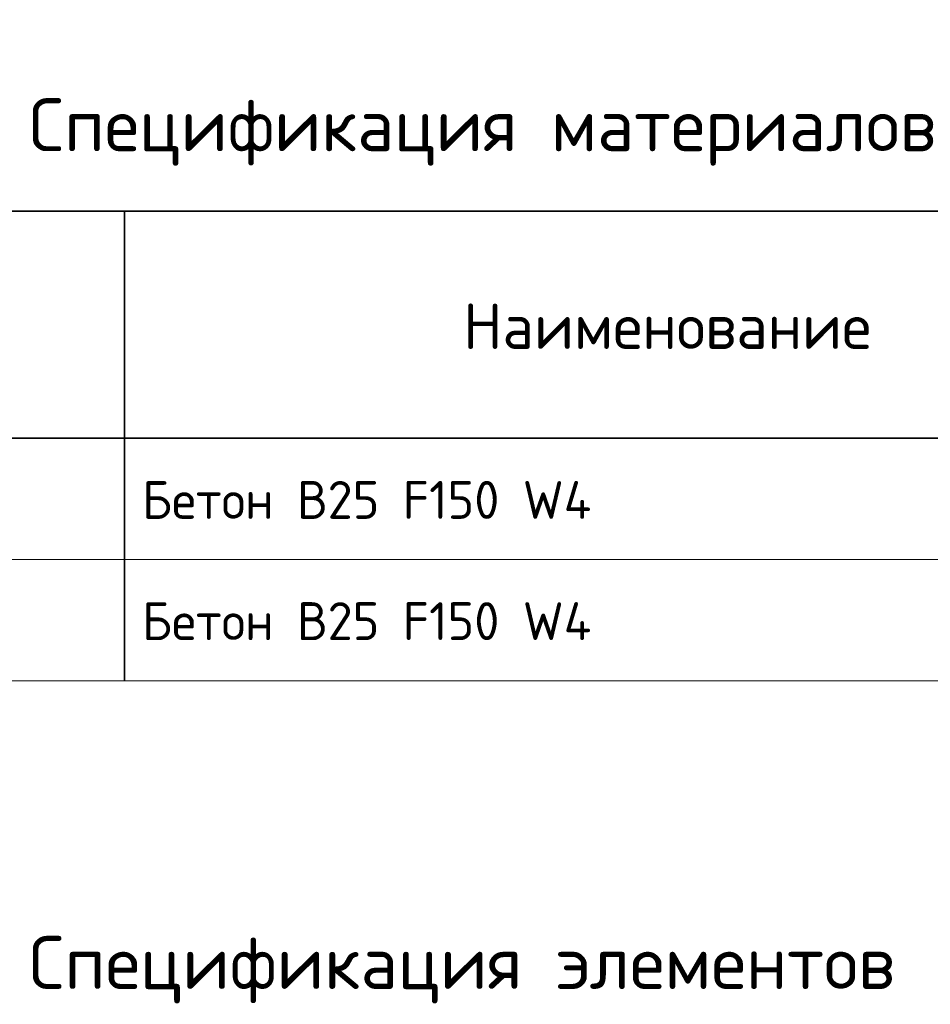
# Model space of a CAD drawing. Header units: metres. Extents: x -38 to 89, y -15 to 21.
# Tile 128 of 129: x 77.02 to 83.03, y 11.06 to 17.56. Entities that reach past the tile are written whole.
import ezdxf

# ---------------------------------------------------------------- set-up
doc = ezdxf.new("R2010")
doc.units = ezdxf.units.M
doc.styles.add('ISOCPEUR', font='txt')

msp = doc.modelspace()

# ---------------------------------------------------------------- linework, layer by layer
at = {"color": 7, "linetype": 'Continuous', "lineweight": 35, "transparency": 33554687}
for p, q in [((70.2106, 16.2922), (88.7106, 16.2922)), ((70.2106, 16.2922), (88.7106, 16.2922)), ((77.7106, 16.2922), (77.7106, 14.7922)), ((77.7106, 16.2922), (77.7106, 14.7922)), ((88.7106, 14.7922), (70.2106, 14.7922)), ((88.7106, 14.7922), (70.2106, 14.7922)), ((77.7106, 14.7922), (77.7106, 13.9922)), ((77.7106, 14.7922), (77.7106, 13.9922)), ((77.7106, 13.9922), (77.7106, 13.1922)), ((77.7106, 13.9922), (77.7106, 13.1922))]:
    msp.add_line(p, q, dxfattribs=at)
at = {"color": 7, "linetype": 'Continuous', "lineweight": 13, "transparency": 33554687}
for p, q in [((70.2106, 13.9922), (88.7106, 13.9922)), ((70.2106, 13.9922), (88.7106, 13.9922)), ((70.2106, 13.1922), (88.7106, 13.1922)), ((70.2106, 13.1922), (88.7106, 13.1922))]:
    msp.add_line(p, q, dxfattribs=at)

# ---------------------------------------------------------------- texts
at = {"color": 7, "linetype": 'Continuous', "lineweight": 35, "transparency": 33554687, "attachment_point": 7, "style": 'ISOCPEUR'}
for s, insert, char_height, width in [('\\W0.99;Спецификация материалов', (77.0806, 16.5922), 0.35, 6.11929), ('\\W0.99;Спецификация материалов', (77.0806, 16.5922), 0.35, 6.11929), ('\\W0.98;Наименование', (79.9473, 15.3823), 0.3, 2.784787), ('\\W0.98;Наименование', (79.9473, 15.3823), 0.3, 2.784787), ('\\A1;{\\fISOCPEUR|i0|b0;\\H0.350000;\\W1.000000;\\C7;Спецификация элементов}\\P', (77.0806, 11.0622), 0.35, 5.807853), ('\\A1;{\\fISOCPEUR|i0|b0;\\H0.350000;\\W1.000000;\\C7;Спецификация элементов}\\P', (77.0806, 11.0622), 0.35, 5.807853)]:
    msp.add_mtext(s, dxfattribs=dict(at, insert=insert, char_height=char_height, width=width))
at = {"color": 7, "linetype": 'Continuous', "lineweight": 13, "transparency": 33554687, "char_height": 0.25, "width": 3.19452, "attachment_point": 7, "style": 'ISOCPEUR'}
for insert in [(77.8262, 14.2607), (77.8262, 14.2607), (77.8262, 13.4607), (77.8262, 13.4607)]:
    msp.add_mtext('\\W0.97;Бетон В25 F150 W4', dxfattribs=dict(at, insert=insert))

doc.saveas('drawing.dxf')
